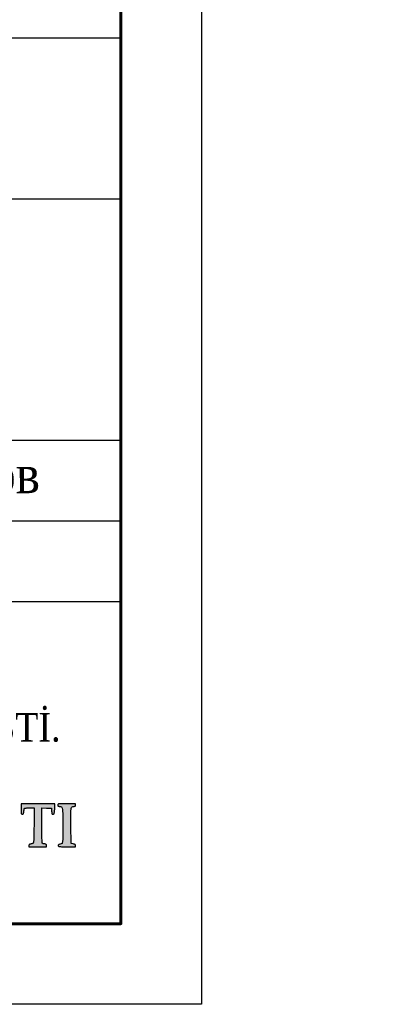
# Model space of a CAD drawing. Header units: inches. Extents: x 656 to 1264, y 0 to 424.
# Tile 12 of 15: x 1241 to 1264, y 0 to 61. Entities that reach past the tile are written whole.
import ezdxf
from ezdxf.enums import TextEntityAlignment as Align

# ---------------------------------------------------------------- set-up
doc = ezdxf.new("R2010")
doc.units = ezdxf.units.IN
doc.header["$MEASUREMENT"] = 0
for name, color, linetype, lineweight in [('.', 7, 'Continuous', 15), ('0_Ном._пера__7', 7, 'Continuous', 60), ('ANTET', 7, 'Continuous', 15)]:
    doc.layers.add(name, color=color, linetype=linetype, lineweight=lineweight)
doc.styles.add('GOST_R', font='isocpeur.ttf', dxfattribs={"oblique": 15})
doc.styles.add('LOGO_TEXT', font='GARA.TTF', dxfattribs={"width": 0.75, "height": 8000})
doc.styles.get("Standard").update_dxf_attribs({"font": 'arial.ttf'})

# ---------------------------------------------------------------- blocks, each defined once
blk = doc.blocks.new('*U26')
at = {"color": 0, "ltscale": 25}
blk.add_lwpolyline([(-59400, 42000), (0, 42000), (0, 0), (-59400, 0)], close=True, dxfattribs=at)
at = {"color": 0, "lineweight": 60, "ltscale": 25}
blk.add_lwpolyline([(-57400, 41500), (-500, 41500), (-500, 500), (-57400, 500)], close=True, dxfattribs=at)

msp = doc.modelspace()

# ---------------------------------------------------------------- hatches: boundary and pattern name
at = {"layer": '.', "lineweight": 30}
h = msp.add_hatch(color=154, dxfattribs=at)
h.dxf.hatch_style = 1
h.paths.add_polyline_path([(1241.936, 10.242, -0.001721), (1241.935, 10.653), (1241.935, 11.717), (1242.233, 11.707), (1242.532, 11.698), (1242.542, 11.512, 0.009102), (1242.549, 11.402, 0.084623), (1242.562, 11.356, 0.198147), (1242.585, 11.334, 0.090783), (1242.626, 11.327, 0.090125), (1242.667, 11.334, 0.176957), (1242.691, 11.355, 0.086127), (1242.707, 11.4, 0.011872), (1242.721, 11.496, 0.008365), (1242.729, 11.572, 0.005405), (1242.735, 11.66, 0.005433), (1242.74, 11.746, 0.010217), (1242.741, 11.816), (1242.742, 11.966), (1241.693, 11.964), (1240.644, 11.962), (1240.644, 11.645, 0.003385), (1240.645, 11.437, 0.055495), (1240.654, 11.369, 0.207528), (1240.677, 11.338, 0.129978), (1240.72, 11.327, 0.082876), (1240.762, 11.334, 0.178935), (1240.787, 11.354, 0.091053), (1240.802, 11.396, 0.012677), (1240.815, 11.489, -0.0088), (1240.824, 11.553, -0.01101), (1240.835, 11.613, -0.009336), (1240.846, 11.662, -0.079947), (1240.854, 11.683, -0.222242), (1240.873, 11.695, -0.010138), (1240.953, 11.705, -0.015285), (1241.05, 11.712, -0.010196), (1241.162, 11.714), (1241.451, 11.714), (1241.448, 10.754, -0.002067), (1241.446, 10.376, -0.002785), (1241.44, 10.033, -0.001899), (1241.433, 9.746, -0.029939), (1241.424, 9.649, -0.019537), (1241.407, 9.56, -0.128931), (1241.386, 9.52, -0.134525), (1241.349, 9.496, -0.021966), (1241.265, 9.475, 0.019152), (1241.192, 9.456, 0.092522), (1241.154, 9.437, 0.150046), (1241.135, 9.41, 0.080576), (1241.128, 9.37), (1241.128, 9.294), (1241.677, 9.294), (1242.225, 9.294), (1242.225, 9.371, 0.104938), (1242.214, 9.423, 0.143477), (1242.183, 9.459, 0.105393), (1242.129, 9.481, 0.040657), (1242.049, 9.487, -0.063236), (1242.019, 9.491, -0.061099), (1241.99, 9.502, -0.094976), (1241.959, 9.528, -0.111052), (1241.947, 9.579, -0.000793), (1241.941, 9.887, -0.002672)])
h = msp.add_hatch(color=154, dxfattribs=at)
h.dxf.hatch_style = 1
h.paths.add_polyline_path([(1243.741, 10.632, -0.001445), (1243.737, 11.459, -0.037916), (1243.754, 11.681, -0.196238), (1243.809, 11.773, -0.161675), (1243.919, 11.81, 0.025371), (1243.977, 11.814, 0.139003), (1244.005, 11.825, 0.180601), (1244.02, 11.848, 0.049402), (1244.024, 11.892), (1244.024, 11.972), (1243.497, 11.972, 0.003816), (1243.293, 11.971, 0.005983), (1243.118, 11.966, 0.002005), (1242.968, 11.96, 0.285502), (1242.941, 11.942, 0.040824), (1242.933, 11.918, 0.032464), (1242.928, 11.894, 0.03271), (1242.926, 11.87, 0.103607), (1242.932, 11.842, 0.161551), (1242.949, 11.824, 0.101492), (1242.98, 11.813, 0.026976), (1243.031, 11.81, -0.128801), (1243.144, 11.78, -0.211513), (1243.201, 11.703, -0.048381), (1243.224, 11.521, -0.00216), (1243.238, 10.888, -0.003216), (1243.242, 10.537, -0.003636), (1243.241, 10.2, -0.003321), (1243.236, 9.913, -0.019881), (1243.227, 9.764), (1243.201, 9.509), (1243.072, 9.473, 0.024448), (1243.01, 9.452, 0.071786), (1242.972, 9.431, 0.110087), (1242.95, 9.405, 0.11926), (1242.943, 9.373, 0.266584), (1242.963, 9.337, 0.099231), (1243.02, 9.318, 0.027146), (1243.145, 9.308, 0.002036), (1243.483, 9.301), (1244.024, 9.292), (1244.024, 9.372, 0.071866), (1244.018, 9.414, 0.156966), (1243.999, 9.442, 0.098181), (1243.962, 9.46, 0.018601), (1243.887, 9.478), (1243.749, 9.505)])

# ---------------------------------------------------------------- linework, layer by layer
at = {"color": 7}
for p, q in [((1246.843, 59.52), (1061.843, 59.52)), ((1246.843, 59.52), (1246.843, 4.52)), ((1246.843, 49.52), (1061.843, 49.52)), ((1246.843, 34.52), (1061.843, 34.52)), ((1246.843, 29.52), (1198.843, 29.52)), ((1246.843, 24.52), (1198.843, 24.52)), ((1061.843, 4.52), (1246.843, 4.52)), ((1061.843, 4.52), (1246.843, 4.52))]:
    msp.add_line(p, q, dxfattribs=at)
at = {"color": 154}
for points in [[(1240.644, 11.645, 0.003385), (1240.645, 11.437, 0.055495), (1240.654, 11.369, 0.207528), (1240.677, 11.338, 0.129977), (1240.72, 11.327, 0.082876), (1240.762, 11.334, 0.178936), (1240.787, 11.354, 0.091053), (1240.802, 11.396, 0.012677), (1240.815, 11.489, -0.008799), (1240.824, 11.553, -0.011012), (1240.835, 11.613, -0.009336), (1240.846, 11.662, -0.079947), (1240.854, 11.683, -0.222242), (1240.873, 11.695, -0.010137), (1240.953, 11.705, -0.015287), (1241.05, 11.712, -0.010196), (1241.162, 11.714), (1241.451, 11.714), (1241.448, 10.754, -0.002067), (1241.446, 10.376, -0.002785), (1241.44, 10.033, -0.001899), (1241.433, 9.746, -0.029939), (1241.424, 9.649, -0.019537), (1241.407, 9.56, -0.128931), (1241.386, 9.52, -0.134525), (1241.349, 9.496, -0.021966), (1241.265, 9.475, 0.019152), (1241.192, 9.456, 0.092522), (1241.154, 9.437, 0.150045), (1241.135, 9.41, 0.080576), (1241.128, 9.37), (1241.128, 9.294), (1241.677, 9.294), (1242.225, 9.294), (1242.225, 9.371, 0.104938), (1242.214, 9.423, 0.143476), (1242.183, 9.459, 0.105393), (1242.129, 9.481, 0.040657), (1242.049, 9.487, -0.063236), (1242.019, 9.491, -0.061101), (1241.99, 9.502, -0.066137), (1241.967, 9.519, -0.111335), (1241.954, 9.538, -0.086632), (1241.947, 9.579, -0.000793), (1241.941, 9.887, -0.002673), (1241.936, 10.242, -0.001721), (1241.935, 10.653), (1241.935, 11.717), (1242.233, 11.707), (1242.532, 11.698), (1242.542, 11.512, 0.009102), (1242.549, 11.402, 0.084623), (1242.562, 11.356, 0.198146), (1242.585, 11.334, 0.090783), (1242.626, 11.327, 0.090125), (1242.667, 11.334, 0.176957), (1242.691, 11.355, 0.086127), (1242.707, 11.4, 0.011874), (1242.721, 11.496, 0.008364), (1242.729, 11.572, 0.005405), (1242.735, 11.66, 0.005433), (1242.74, 11.746, 0.010217), (1242.741, 11.816), (1242.742, 11.966), (1241.693, 11.964), (1240.644, 11.962)], [(1242.948, 11.951, 0.097261), (1242.94, 11.938, 0.034257), (1242.933, 11.918, 0.032464), (1242.928, 11.894, 0.03271), (1242.926, 11.87, 0.103607), (1242.932, 11.842, 0.161551), (1242.949, 11.824, 0.101492), (1242.98, 11.813, 0.026976), (1243.031, 11.81, -0.128801), (1243.144, 11.78, -0.211513), (1243.201, 11.703, -0.048381), (1243.224, 11.521, -0.00216), (1243.238, 10.888, -0.003216), (1243.242, 10.537, -0.003636), (1243.241, 10.2, -0.003321), (1243.236, 9.913, -0.019881), (1243.227, 9.764), (1243.201, 9.509), (1243.072, 9.473, 0.024448), (1243.01, 9.452, 0.071785), (1242.972, 9.431, 0.110089), (1242.95, 9.405, 0.119258), (1242.943, 9.373, 0.266584), (1242.963, 9.337, 0.099231), (1243.02, 9.318, 0.027146), (1243.145, 9.308, 0.002036), (1243.483, 9.301), (1244.024, 9.292), (1244.024, 9.372, 0.071866), (1244.018, 9.414, 0.156967), (1243.999, 9.442, 0.09818), (1243.962, 9.46, 0.018601), (1243.887, 9.478), (1243.749, 9.505), (1243.741, 10.632, -0.001445), (1243.737, 11.459, -0.037916), (1243.754, 11.681, -0.196238), (1243.809, 11.773, -0.161675), (1243.919, 11.81, 0.025371), (1243.977, 11.814, 0.139004), (1244.005, 11.825, 0.180601), (1244.02, 11.848, 0.049402), (1244.024, 11.892), (1244.024, 11.972), (1243.497, 11.972, 0.003816), (1243.293, 11.971, 0.005983), (1243.118, 11.966, 0.002005), (1242.968, 11.96, 0.18667)]]:
    msp.add_lwpolyline(points, format="xyb", close=True, dxfattribs=at)

# ---------------------------------------------------------------- block references
at = {"xscale": 0.01, "yscale": 0.01, "zscale": 0.01}
msp.add_blockref('*U26', (1251.843, -0.48), dxfattribs=at)

# ---------------------------------------------------------------- texts
at = {"color": 0, "insert": (1061.496, 75.648), "char_height": 2.5, "width": 165.46953, "attachment_point": 4, "style": 'GOST_R', "bg_fill": 1, "box_fill_scale": 1.5, "bg_fill_color": 7, "bg_fill_true_color": 16777215, "bg_fill_transparency": 0}
msp.add_mtext("\\A1;\\pi70.14121,l2.49965;{\\H1.4x;ESLATMA\\P\\pi80.23512;\\P\\pi0,l0;\\H0.71429x;1.^IHududni obodonlashtirish rejasi }miqyosi M1:500 topografik tasvir asosida ishlab chiqilgan.\\P2.^IObodonlashtirish loyihasida asosiy yo'llar beton qoplamali 10sm qalinlikda, xamda diametr 4mm katakligi 150x150mm bo'lgan kompozit armatura to'r bilan mustahkamlash ko'zda tutilgan.\\P3.^IYo'llarning nishabligi lotok tomonga bajarilishi lozim, ushbu varoqdagi sxemalarga qarang.", dxfattribs=at)
at = {"layer": '0_Ном._пера__7', "linetype": 'Continuous', "lineweight": 0, "insert": (1236.943, 33.581), "char_height": 2.33681, "attachment_point": 2, "rotation": 0.12626}
msp.add_mtext('{\\fTimes New Roman|b0|i0|c204|p22;\\W0.9;Листов}', dxfattribs=at)
at = {"layer": 'ANTET', "color": 7, "lineweight": 20, "ltscale": 0.5, "style": 'LOGO_TEXT'}
for s, p in [('ÇEVRE TEKNOLOJİLERİ', (1213.678, 18.251)), ('İNŞ.MÜH.TUR.TİC.LTD.ŞTİ.', (1213.678, 15.305))]:
    msp.add_text(s, height=1.77125, dxfattribs=at).set_placement(p, align=Align.BOTTOM_LEFT)

doc.saveas('drawing.dxf')
